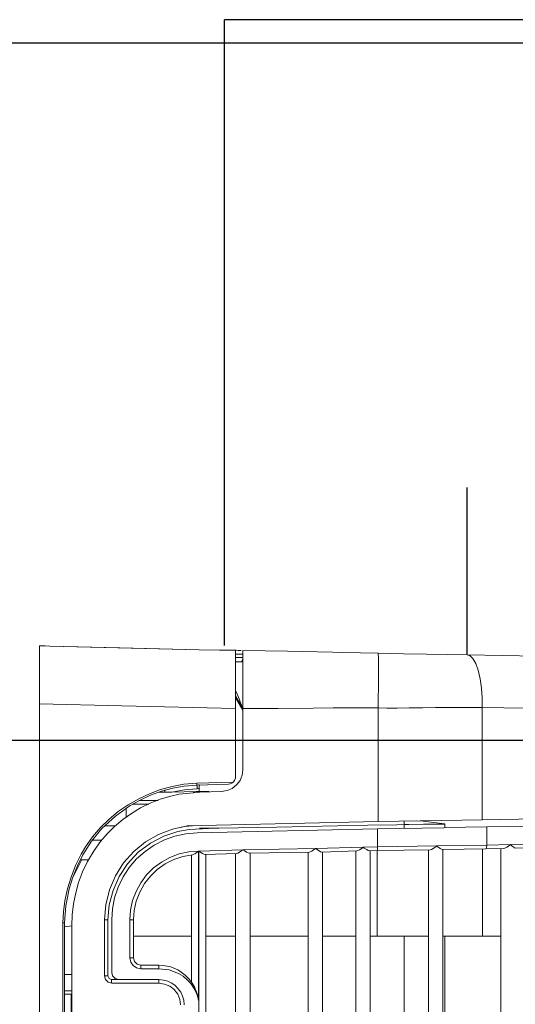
# Model space of a CAD drawing. Header units: millimetres. Extents: x -367720 to -162733, y 309172 to 337444.
# Tile 95 of 256: x -344536 to -344447, y 317165 to 317342. Entities that reach past the tile are written whole.
import ezdxf

# ---------------------------------------------------------------- set-up
doc = ezdxf.new("R2010")
doc.units = ezdxf.units.MM
doc.header["$LTSCALE"] = 10
doc.header["$MEASUREMENT"] = 0
doc.layers.get('0').update_dxf_attribs({"color": 255, "lineweight": 13})
doc.layers.add('LATS_CONTROL_LINE', color=2, linetype='Continuous')
doc.layers.add('ÚT_CHL-ovladač', color=4, linetype='Continuous')
for name, color, linetype, lineweight in [('LATS_EQ_IDU', 7, 'Continuous', 0), ('VZ1', 6, 'Continuous', 18), ('vzt-odvod', 6, 'Continuous', 40), ('vzt-přívod', 2, 'Continuous', 40)]:
    doc.layers.add(name, color=color, linetype=linetype, lineweight=lineweight)
doc.styles.add('ROMANS', font='ROMANS.shx', dxfattribs={"height": 80})

# ---------------------------------------------------------------- blocks, each defined once
blk = doc.blocks.new('LATS_IDU_WALL_MOUNTED_SB')
at = {"color": 0, "linetype": 'Continuous'}
for p, q in [((-411.48, 87.04), (-411.59, 93.62)), ((-411.04, 93.82), (-410.85, 87.89)), ((-445.5, 79.27), (-445.27, 92.44)), ((-416.14, 92.93), (-415.94, 81.98)), ((-414.66, 82.82), (-414.78, 90.07)), ((-435.96, 89.74), (-436.07, 81.98)), ((-411.47, 87.05), (-411.48, 87.04)), ((-411.48, 87.04), (-411.47, 87.04)), ((-411.4, 82.82), (-411.48, 87.04)), ((-411.34, 87.22), (-411.47, 87.05)), ((-411.47, 87.04), (-411.34, 86.86)), ((-411.05, 87.59), (-411.34, 87.22)), ((-411.34, 86.86), (-411.03, 86.39)), ((-410.9, 87.79), (-411.05, 87.59)), ((-410.85, 87.89), (-410.9, 87.79)), ((-411.03, 86.39), (-410.87, 86.04)), ((-410.87, 86.04), (-410.81, 85.77)), ((-410.81, 85.77), (-410.75, 82.62)), ((-410.8, 85.31), (-359.63, 85.31)), ((-395.1, 85.31), (-395.1, 83.65)), ((-395.1, 83.65), (-395.1, 81.99)), ((-443.94, 80.81), (-442.72, 81.25)), ((-442.72, 81.25), (-441.21, 81.6)), ((-441.21, 81.6), (-439.53, 81.83)), ((-439.53, 81.83), (-437.78, 81.96)), ((-437.78, 81.96), (-436.07, 81.98)), ((-436.07, 81.98), (-436.08, 80.75)), ((-436.07, 81.98), (-415.94, 81.98)), ((-415.88, 78.33), (-415.94, 81.98)), ((-414.59, 78.99), (-414.66, 82.82)), ((-411.4, 82.82), (-414.66, 82.82)), ((-410.95, 82.76), (-411.4, 82.82)), ((-411.33, 78.37), (-411.4, 82.82)), ((-410.75, 82.62), (-410.95, 82.76)), ((-410.75, 82.62), (-410.69, 78.76)), ((-395.1, 81.99), (-410.74, 81.99)), ((-395.1, 81.99), (-395.1, 78.47)), ((-445.5, 79.27), (-445.33, 79.79)), ((-445.33, 79.79), (-444.82, 80.31)), ((-444.82, 80.31), (-443.94, 80.81)), ((-436.08, 80.75), (-436.08, 79.3)), ((-445.56, 75.81), (-445.5, 79.27)), ((-436.08, 79.3), (-436.08, 77.62)), ((-415.82, 74.62), (-415.88, 78.33)), ((-414.52, 75.09), (-414.59, 78.99)), ((-411.25, 73.84), (-411.33, 78.37)), ((-410.69, 78.76), (-410.62, 74.83)), ((-395.1, 78.47), (-395.1, 74.91)), ((-436.08, 77.62), (-436.06, 75.71)), ((-445.63, 72), (-445.56, 75.81)), ((-436.06, 75.71), (-436.03, 73.57)), ((-415.75, 70.87), (-415.82, 74.62)), ((-415.66, 71.36), (-415.19, 75.2)), ((-415.19, 75.2), (-415.18, 75.24)), ((-415.18, 75.24), (-414.52, 75.24)), ((-415.18, 75.24), (-415.17, 73.98)), ((-414.45, 71.15), (-414.52, 75.09)), ((-410.82, 74.45), (-411.11, 74.04)), ((-410.67, 74.69), (-410.82, 74.45)), ((-410.62, 74.83), (-410.67, 74.69)), ((-359.6, 74.91), (-410.62, 74.91)), ((-395.09, 75.24), (-359.62, 75.24)), ((-436.03, 73.57), (-436, 71.29)), ((-415.17, 73.98), (-415.13, 71.43)), ((-411.24, 73.85), (-411.25, 73.84)), ((-411.25, 73.84), (-411.24, 73.84)), ((-411.19, 70.31), (-411.25, 73.84)), ((-411.11, 74.04), (-411.24, 73.85)), ((-411.24, 73.84), (-411.1, 73.64)), ((-411.1, 73.64), (-410.8, 73.17)), ((-410.8, 73.17), (-410.64, 72.85)), ((-410.64, 72.85), (-410.58, 72.61)), ((-410.58, 72.61), (-410.5, 67.91)), ((-445.7, 67.83), (-445.63, 72)), ((-436, 71.29), (-435.97, 68.85)), ((-415.68, 67.09), (-415.75, 70.87)), ((-415.74, 70.11), (-415.66, 71.36)), ((-415.13, 71.43), (-415.09, 68.82)), ((-414.39, 67.17), (-414.45, 71.15)), ((-410.57, 72.31), (-359.63, 72.31)), ((-395.1, 72.31), (-395.1, 67.73)), ((-435.97, 68.85), (-435.96, 66.7)), ((-415.09, 68.82), (-415.07, 67.99)), ((-411.13, 66.75), (-411.19, 70.31)), ((-445.78, 63.3), (-445.7, 67.83)), ((-415.47, 67.99), (-415.7, 67.99)), ((-415.62, 63.3), (-415.68, 67.09)), ((-415.07, 67.99), (-415.47, 67.99)), ((-415.07, 67.99), (-414.4, 67.99)), ((-415.07, 67.99), (-415.05, 66.69)), ((-414.32, 63.17), (-414.39, 67.17)), ((-410.5, 67.91), (-410.41, 63.17)), ((-395.1, 67.73), (-395.1, 63.12)), ((-395.09, 67.99), (-359.62, 67.99)), ((-435.96, 66.7), (-435.96, 64.85)), ((-415.05, 66.69), (-414.96, 61.49)), ((-411.06, 63.17), (-411.13, 66.75)), ((-435.96, 64.85), (-435.97, 63.3)), ((-445.89, 56.99), (-445.78, 63.3)), ((-445.78, 63.3), (-445.61, 63.32)), ((-445.61, 63.32), (-445.09, 63.35)), ((-445.09, 63.35), (-444.18, 63.36)), ((-444.18, 63.36), (-442.9, 63.37)), ((-442.9, 63.37), (-441.34, 63.36)), ((-441.34, 63.36), (-439.58, 63.35)), ((-439.58, 63.35), (-437.76, 63.32)), ((-437.76, 63.32), (-435.97, 63.3)), ((-435.97, 63.3), (-436.01, 55.26)), ((-415.62, 63.3), (-435.97, 63.3)), ((-414.85, 29.08), (-415.62, 63.3)), ((-414.32, 63.17), (-411.06, 63.17)), ((-414.32, 63.17), (-413.59, 30.89)), ((-410.61, 63.17), (-411.06, 63.17)), ((-411.02, 60.63), (-411.06, 63.17)), ((-410.41, 63.17), (-410.61, 63.17)), ((-410.41, 63.17), (-410.39, 61.74)), ((-410.41, 63.12), (-395.1, 63.12)), ((-359.63, 61.91), (-410.39, 61.91)), ((-395.1, 61.91), (-395.1, 63.12)), ((-414.96, 61.49), (-414.6, 45.16)), ((-410.88, 60.83), (-411.02, 60.64)), ((-411.02, 60.64), (-411.02, 60.63)), ((-410.79, 52.09), (-411.02, 60.63)), ((-411.02, 60.63), (-411.02, 60.62)), ((-411.02, 60.62), (-410.88, 60.43)), ((-410.59, 61.27), (-410.88, 60.83)), ((-410.88, 60.43), (-410.57, 59.99)), ((-410.44, 61.55), (-410.59, 61.27)), ((-410.57, 59.99), (-410.41, 59.69)), ((-410.39, 61.74), (-410.44, 61.55)), ((-410.41, 59.69), (-410.35, 59.49)), ((-410.35, 59.49), (-410.16, 53.2)), ((-410.35, 59.31), (-359.63, 59.31)), ((-395.1, 53.37), (-395.1, 59.31)), ((-446, 55.13), (-445.89, 56.99)), ((-446.14, 47.1), (-446, 55.13)), ((-436.01, 55.26), (-435.93, 51.69)), ((-410.21, 53.01), (-410.37, 52.73)), ((-410.16, 53.2), (-410.21, 53.01)), ((-359.63, 53.37), (-410.17, 53.37)), ((-435.93, 51.69), (-435.87, 45.38)), ((-410.66, 52.29), (-410.79, 52.1)), ((-410.79, 52.1), (-410.79, 52.09)), ((-410.57, 39.09), (-410.79, 52.09)), ((-410.79, 52.09), (-410.79, 52.08)), ((-410.79, 52.08), (-410.65, 51.89)), ((-410.37, 52.73), (-410.66, 52.29)), ((-410.65, 51.89), (-410.34, 51.45)), ((-410.34, 51.45), (-410.18, 51.16)), ((-410.18, 51.16), (-410.12, 50.95)), ((-410.12, 50.95), (-409.94, 40.2)), ((-410.12, 50.77), (-359.63, 50.77)), ((-395.1, 40.37), (-395.1, 50.77)), ((-446.28, 39.07), (-446.14, 47.1)), ((-435.87, 45.38), (-435.88, 39.07)), ((-414.6, 45.16), (-414.41, 34.77)), ((-446.03, 39.07), (-446.28, 39.07)), ((-445.5, 39.07), (-446.03, 39.07)), ((-445.64, 37.95), (-445.62, 39.07)), ((-444.7, 39.07), (-445.5, 39.07)), ((-445, 37.77), (-445, 39.07)), ((-444.98, 39.07), (-444.99, 37.77)), ((-444.53, 38.92), (-444.76, 39.06)), ((-443.65, 39.07), (-444.7, 39.07)), ((-444.24, 38.87), (-444.53, 38.92)), ((-444.24, 38.87), (-444.26, 37.77)), ((-444.24, 39.07), (-444.24, 38.87)), ((-442.38, 39.07), (-443.65, 39.07)), ((-441.43, 39.07), (-442.38, 39.07)), ((-440.41, 39.07), (-441.43, 39.07)), ((-438.77, 39.07), (-440.41, 39.07)), ((-437.06, 39.07), (-438.77, 39.07)), ((-437.86, 37.77), (-435.56, 39.07)), ((-435.88, 39.07), (-437.77, 38)), ((-437.08, 38.59), (-436.48, 38.83)), ((-435.88, 39.07), (-437.06, 39.07)), ((-436.48, 38.83), (-435.88, 39.07)), ((-424.91, 39.07), (-435.88, 39.07)), ((-424.91, 39.07), (-423.91, 38.94)), ((-423.91, 38.94), (-422.98, 38.56)), ((-410.56, 39.1), (-410.57, 39.09)), ((-410.57, 39.09), (-410.56, 39.08)), ((-410.34, 31.18), (-410.57, 39.09)), ((-410.43, 39.29), (-410.56, 39.1)), ((-410.56, 39.08), (-410.43, 38.9)), ((-410.14, 39.73), (-410.43, 39.29)), ((-410.43, 38.9), (-410.12, 38.45)), ((-409.99, 40.01), (-410.14, 39.73)), ((-409.94, 40.2), (-409.99, 40.01)), ((-359.63, 40.37), (-409.94, 40.37)), ((-446.35, 34.91), (-446.3, 37.77)), ((-446.29, 38.23), (-446.3, 37.88)), ((-446.3, 37.88), (-446.3, 37.77)), ((-446.05, 37.77), (-446.3, 37.77)), ((-446.28, 38.79), (-446.29, 38.23)), ((-445.51, 37.77), (-446.05, 37.77)), ((-445.64, 37.77), (-445.64, 37.95)), ((-444.72, 37.77), (-445.51, 37.77)), ((-443.65, 37.77), (-444.72, 37.77)), ((-442.4, 37.77), (-443.65, 37.77)), ((-440.92, 37.77), (-442.4, 37.77)), ((-439.34, 37.77), (-440.92, 37.77)), ((-437.62, 37.77), (-439.34, 37.77)), ((-439.13, 37.77), (-438.46, 38.03)), ((-438.46, 38.03), (-437.88, 38.26)), ((-437.77, 38), (-438.18, 37.77)), ((-437.88, 38.26), (-437.61, 38.38)), ((-435.9, 37.77), (-437.62, 37.77)), ((-437.61, 38.38), (-437.08, 38.59)), ((-435.9, 37.77), (-436.35, 17.38)), ((-423.64, 37.77), (-435.9, 37.77)), ((-423.37, 37.74), (-423.64, 37.77)), ((-422.97, 37.58), (-423.37, 37.74)), ((-422.98, 38.56), (-422.18, 37.95)), ((-422.68, 37.34), (-422.97, 37.58)), ((-422.53, 37.14), (-422.68, 37.34)), ((-422.47, 30.85), (-422.68, 37.34)), ((-422.38, 36.81), (-422.53, 37.14)), ((-422.18, 37.95), (-421.56, 37.16)), ((-421.56, 37.16), (-421.16, 36.23)), ((-410.12, 38.45), (-409.95, 38.16)), ((-409.95, 38.16), (-409.9, 37.95)), ((-409.9, 37.95), (-409.71, 32.3)), ((-409.89, 37.77), (-359.63, 37.77)), ((-395.1, 32.46), (-395.1, 37.77)), ((-422.34, 36.5), (-422.38, 36.81)), ((-422.34, 36.49), (-422.34, 36.5)), ((-422.34, 36.49), (-422.15, 30.85)), ((-421.16, 36.23), (-421.01, 35.24)), ((-446.41, 31.27), (-446.35, 34.91)), ((-420.86, 31.36), (-421.01, 35.24)), ((-414.41, 34.77), (-414.41, 31.3)), ((-421.03, 33.06), (-421.09, 31.27)), ((-420.99, 30.87), (-421.03, 33.06)), ((-414.41, 31.3), (-414.38, 32.92)), ((-414.38, 32.92), (-414.17, 29.46)), ((-409.91, 31.82), (-410.2, 31.38)), ((-409.76, 32.1), (-409.91, 31.82)), ((-409.71, 32.3), (-409.76, 32.1)), ((-359.63, 32.46), (-409.71, 32.46)), ((-446.41, 31.27), (-447.06, 4.46)), ((-446.75, 17.05), (-446.39, 31.27)), ((-446.39, 31.27), (-446.41, 31.27)), ((-422.47, 30.85), (-422.24, 30.85)), ((-422.3, 28.52), (-422.47, 30.85)), ((-422.24, 31.27), (-422.05, 31.27)), ((-422.24, 30.85), (-422.15, 30.85)), ((-422.15, 30.85), (-421.96, 30.86)), ((-422.15, 30.85), (-421.98, 28.55)), ((-422.15, 30.85), (-422.15, 30.85)), ((-422.05, 31.27), (-421.59, 31.27)), ((-421.96, 30.86), (-421.5, 30.86)), ((-421.09, 31.27), (-421.59, 31.27)), ((-421.59, 31.27), (-421.5, 30.86)), ((-421.5, 30.86), (-421.33, 28.6)), ((-420.99, 30.72), (-420.99, 30.87)), ((-420.91, 26.34), (-420.99, 30.72)), ((-420.84, 30.87), (-420.86, 31.36)), ((-420.52, 27.67), (-420.84, 30.87)), ((-420.8, 30.16), (-420.81, 30.46)), ((-414.71, 28.63), (-414.87, 30.04)), ((-413.42, 28.88), (-413.59, 30.89)), ((-410.33, 31.19), (-410.34, 31.18)), ((-410.34, 31.18), (-358.33, 31.18)), ((-383.53, 31.12), (-410.34, 31.12)), ((-410.34, 31.12), (-410.33, 31.11)), ((-410.2, 29.36), (-410.34, 31.12)), ((-410.2, 31.38), (-410.33, 31.19)), ((-410.33, 31.11), (-410.15, 30.86)), ((-410.15, 30.86), (-409.84, 30.44)), ((-409.84, 30.44), (-409.69, 30.18)), ((-409.69, 30.18), (-409.63, 30.02)), ((-409.63, 30.02), (-409.34, 28.32)), ((-386.85, 29.86), (-386.18, 30.28)), ((-385.78, 30.26), (-386.58, 29.74)), ((-386.18, 30.28), (-385.98, 30.38)), ((-385.98, 30.38), (-385.87, 30.44)), ((-385.88, 30.43), (-385.35, 30.67)), ((-385.8, 30.47), (-385.86, 30.43)), ((-385.86, 30.43), (-385.86, 30.44)), ((-385.85, 30.41), (-385.86, 30.43)), ((-385.84, 30.39), (-385.85, 30.41)), ((-385.82, 30.36), (-385.84, 30.39)), ((-385.81, 30.32), (-385.82, 30.36)), ((-385.78, 30.26), (-385.81, 30.32)), ((-385.73, 30.5), (-385.8, 30.47)), ((-385.15, 30.6), (-385.78, 30.26)), ((-385.35, 30.67), (-384.74, 30.88)), ((-384.71, 30.8), (-385.15, 30.6)), ((-384.74, 30.88), (-383.53, 31.12)), ((-384.32, 30.94), (-384.71, 30.8)), ((-383.92, 31.04), (-384.32, 30.94)), ((-383.53, 31.12), (-383.92, 31.04)), ((-421.92, 26.38), (-422.3, 28.52)), ((-421.98, 28.55), (-421.62, 26.51)), ((-421.33, 28.6), (-420.91, 26.34)), ((-414.28, 26.44), (-414.85, 29.08)), ((-414.56, 27.87), (-414.71, 28.63)), ((-414.17, 29.46), (-413.81, 27.44)), ((-413, 26.9), (-413.42, 28.88)), ((-409.82, 27.65), (-410.2, 29.36)), ((-409.62, 29.86), (-386.82, 29.86)), ((-409.34, 28.32), (-408.8, 26.69)), ((-395.1, 19.46), (-395.1, 29.86)), ((-388.8, 27.8), (-388.12, 28.72)), ((-387.89, 28.38), (-388.4, 27.55)), ((-388.12, 28.72), (-387.45, 29.39)), ((-387.28, 29.11), (-387.89, 28.38)), ((-387.45, 29.39), (-386.85, 29.86)), ((-386.58, 29.74), (-387.28, 29.11)), ((-385.05, 27.93), (-384.36, 28.26)), ((-384.36, 28.26), (-383.62, 28.47)), ((-383.62, 28.47), (-382.75, 28.56)), ((-421.62, 26.51), (-421.07, 24.5)), ((-420.18, 26.14), (-420.52, 27.67)), ((-413.81, 27.44), (-412.99, 24.93)), ((-412.32, 25), (-413, 26.9)), ((-409.2, 26), (-409.82, 27.65)), ((-408.8, 26.69), (-408.02, 25.15)), ((-389.56, 26.17), (-389.42, 26.57)), ((-389.42, 26.57), (-389.25, 26.98)), ((-389.25, 26.98), (-389.04, 27.39)), ((-389.04, 27.39), (-388.8, 27.8)), ((-388.4, 27.55), (-389.03, 25.86)), ((-386.66, 26.32), (-386.22, 26.95)), ((-386.22, 26.95), (-385.67, 27.49)), ((-385.5, 26.77), (-386.12, 25.96)), ((-385.67, 27.49), (-385.05, 27.93)), ((-384.7, 27.39), (-385.5, 26.77)), ((-383.75, 27.78), (-384.7, 27.39)), ((-382.75, 27.91), (-383.75, 27.78)), ((-421.34, 24.29), (-421.92, 26.38)), ((-421.21, 25.06), (-421.24, 25.05)), ((-421.1, 25.08), (-421.21, 25.06)), ((-420.94, 25.11), (-421.1, 25.08)), ((-420.89, 25.12), (-420.94, 25.11)), ((-420.89, 25.12), (-420.91, 26.34)), ((-420.88, 24.42), (-420.89, 25.12)), ((-419.62, 24.27), (-420.18, 26.14)), ((-413.31, 23.93), (-414.28, 26.44)), ((-412.99, 24.93), (-411.75, 22.52)), ((-411.41, 23.2), (-412.32, 25)), ((-408.36, 24.47), (-409.2, 26)), ((-408.02, 25.15), (-407.03, 23.74)), ((-389.9, 24), (-389.85, 24.84)), ((-389.85, 24.84), (-389.67, 25.78)), ((-389.67, 25.78), (-389.56, 26.17)), ((-389.03, 25.86), (-389.25, 24.01)), ((-387.3, 24.01), (-387.22, 24.84)), ((-387.22, 24.84), (-387, 25.63)), ((-387, 25.63), (-386.66, 26.32)), ((-386.51, 25.02), (-386.65, 24.01)), ((-386.12, 25.96), (-386.51, 25.02)), ((-420.6, 22.31), (-421.34, 24.29)), ((-421.07, 24.5), (-420.33, 22.49)), ((-420.87, 24.02), (-420.88, 24.42)), ((-418.89, 22.45), (-419.62, 24.27)), ((-419.41, 23.91), (-419.41, 20.52)), ((-411.97, 21.6), (-413.31, 23.93)), ((-410.27, 21.54), (-411.41, 23.2)), ((-407.3, 23.06), (-408.36, 24.47)), ((-406.06, 21.82), (-407.3, 23.06)), ((-407.03, 23.74), (-405.85, 22.49)), ((-389.9, 24), (-389.85, 24)), ((-389.9, 20.76), (-389.9, 24)), ((-389.85, 24), (-389.7, 24.01)), ((-389.7, 24.01), (-389.49, 24.01)), ((-389.49, 24.01), (-389.25, 24.01)), ((-389.25, 24.01), (-389.25, 20.77)), ((-387.3, 16.86), (-387.3, 24.01)), ((-386.84, 24), (-387.3, 24)), ((-386.65, 24.01), (-386.84, 24)), ((-386.65, 15.56), (-386.65, 24.01)), ((-419.71, 20.4), (-420.6, 22.31)), ((-420.33, 22.49), (-419.42, 20.54)), ((-418.05, 20.74), (-418.89, 22.45)), ((-418.76, 22.2), (-418.76, 19.36)), ((-410.27, 19.51), (-411.97, 21.6)), ((-411.75, 22.52), (-410.11, 20.31)), ((-408.92, 20.03), (-410.27, 21.54)), ((-404.65, 20.77), (-406.06, 21.82)), ((-405.85, 22.49), (-404.49, 21.43)), ((-404.49, 21.43), (-402.99, 20.58)), ((-418.63, 18.51), (-419.71, 20.4)), ((-419.42, 20.54), (-418.49, 18.89)), ((-417.08, 19.1), (-418.05, 20.74)), ((-408.22, 17.69), (-410.27, 19.51)), ((-410.11, 20.31), (-408.04, 18.38)), ((-407.39, 18.71), (-408.92, 20.03)), ((-403.1, 19.93), (-404.65, 20.77)), ((-401.46, 19.32), (-403.1, 19.93)), ((-402.99, 20.58), (-401.38, 19.96)), ((-401.38, 19.96), (-399.7, 19.59)), ((-399.7, 19.59), (-397.99, 19.46)), ((-397.99, 19.46), (-391.2, 19.46)), ((-397.99, 19.46), (-397.99, 19.27)), ((-391.2, 19.46), (-390.55, 19.63)), ((-391.2, 19.46), (-391.2, 19.27)), ((-390.55, 19.63), (-390.07, 20.11)), ((-390.07, 20.11), (-389.9, 20.76)), ((-389.9, 20.76), (-389.7, 20.77)), ((-389.39, 20.03), (-389.82, 19.39)), ((-389.7, 20.77), (-389.25, 20.77)), ((-389.25, 20.77), (-389.39, 20.03)), ((-417.4, 16.72), (-418.63, 18.51)), ((-418.49, 18.89), (-416.61, 16.24)), ((-417.97, 18.16), (-416.36, 18.16)), ((-415.98, 17.54), (-417.08, 19.1)), ((-405.9, 16.23), (-408.22, 17.69)), ((-408.04, 18.38), (-405.79, 16.91)), ((-405.71, 17.6), (-407.39, 18.71)), ((-399.74, 18.95), (-401.46, 19.32)), ((-397.99, 18.82), (-399.74, 18.95)), ((-397.99, 19.27), (-397.99, 18.82)), ((-391.2, 18.82), (-397.99, 18.82)), ((-391.2, 19.27), (-391.2, 18.82)), ((-390.45, 18.97), (-391.2, 18.82)), ((-389.82, 19.39), (-390.45, 18.97)), ((-447.06, 4.46), (-446.75, 17.05)), ((-436.35, 17.38), (-436.7, 2.6)), ((-416.06, 15.09), (-417.4, 16.72)), ((-416.61, 16.24), (-414.36, 13.81)), ((-414.75, 16.07), (-415.98, 17.54)), ((-415.19, 16.57), (-415.17, 16.55)), ((-415.17, 16.55), (-415.16, 16.54)), ((-414.86, 16.22), (-414.86, 14.34)), ((-413.44, 14.75), (-414.75, 16.07)), ((-403.38, 15.16), (-405.9, 16.23)), ((-405.79, 16.91), (-403.26, 15.8)), ((-403.89, 16.72), (-405.71, 17.6)), ((-401.98, 16.08), (-403.89, 16.72)), ((-400, 15.69), (-401.98, 16.08)), ((-387.47, 16.21), (-387.95, 15.73)), ((-387.3, 16.86), (-387.47, 16.21)), ((-387.3, 15.55), (-387.3, 16.86)), ((-414.58, 13.58), (-416.06, 15.09)), ((-412.03, 13.54), (-413.44, 14.75)), ((-400.72, 14.49), (-403.38, 15.16)), ((-403.26, 15.8), (-400.71, 15.14)), ((-397.99, 14.26), (-400.72, 14.49)), ((-400.71, 15.14), (-398, 14.9)), ((-397.99, 15.56), (-400, 15.69)), ((-398, 14.9), (-387.95, 14.9)), ((-398, 14.45), (-398, 14.9)), ((-398, 14.26), (-398, 14.45)), ((-397.99, 15.56), (-388.6, 15.56)), ((-397.99, 14.26), (-387.95, 14.26)), ((-387.95, 15.73), (-388.6, 15.56)), ((-387.95, 14.9), (-387.49, 15.09)), ((-387.95, 14.45), (-387.95, 14.9)), ((-387.95, 14.26), (-387.95, 14.45)), ((-387.3, 14.43), (-387.95, 14.26)), ((-387.49, 15.09), (-387.3, 15.55)), ((-386.84, 15.55), (-387.3, 15.55)), ((-386.82, 14.91), (-387.3, 14.43)), ((-386.65, 15.56), (-386.84, 15.55)), ((-386.65, 15.56), (-386.82, 14.91)), ((-412.88, 12.14), (-414.58, 13.58)), ((-414.36, 13.81), (-412.12, 11.96)), ((-412.26, 13.75), (-412.26, 12.08)), ((-410.45, 12.4), (-412.03, 13.54)), ((-408.77, 11.39), (-410.45, 12.4)), ((-411.06, 10.86), (-412.88, 12.14)), ((-412.12, 11.96), (-409.63, 10.38)), ((-409.78, 10.11), (-411.06, 10.86)), ((-408.78, 11.4), (-408.78, 10.27)), ((-408.45, 11.2), (-408.78, 11.38)), ((-408.77, 11.4), (-408.75, 11.36)), ((-406.62, 10.34), (-408.45, 11.2)), ((-407.77, 9.1), (-409.78, 10.11)), ((-409.63, 10.38), (-407.69, 9.42)), ((-408.8, 10.21), (-405.83, 8.69)), ((-408.78, 10.01), (-408.78, 10.24)), ((-405.68, 8.28), (-407.77, 9.1)), ((-407.69, 9.42), (-405.68, 8.62)), ((-404.72, 9.64), (-406.62, 10.34)), ((-402.83, 9.11), (-404.72, 9.64)), ((-400.89, 8.72), (-402.83, 9.11)), ((-405.68, 8.62), (-403.56, 7.97)), ((-403.58, 7.65), (-405.68, 8.28)), ((-401.44, 7.19), (-403.58, 7.65)), ((-403.56, 7.97), (-401.39, 7.5)), ((-399.47, 6.92), (-401.44, 7.19)), ((-401.39, 7.5), (-400.5, 7.36)), ((-398.93, 8.49), (-400.89, 8.72)), ((-400.5, 7.36), (-397.49, 7.12)), ((-396.96, 8.41), (-398.93, 8.49)), ((-397.49, 7.12), (-397.49, 7.12)), ((-397.49, 7.12), (-397.49, 7.1)), ((-397.49, 7.11), (-359.56, 7.11)), ((-397.49, 7.1), (-397.49, 7.05)), ((-396.96, 8.41), (397.77, 8.41)), ((-396.96, 8.41), (-396.96, 8.41)), ((-396.96, 8.41), (-396.96, 8.41)), ((-396.96, 8.41), (-396.73, 7.11)), ((-388.21, 7.11), (-388.21, 8.41)), ((-385.28, 7.11), (-385.28, 8.41)), ((-384.7, 8.28), (-378.2, 8.28)), ((-384.7, 7.11), (-384.7, 8.28)), ((-397.49, 6.8), (-399.47, 6.92)), ((-397.49, 7.05), (-397.49, 6.97)), ((-397.49, 6.97), (-397.49, 6.86)), ((-397.49, 6.86), (-397.49, 6.8)), ((-397.49, 6.8), (-397.49, 6.79)), ((-359.56, 6.79), (-397.49, 6.79)), ((-447.1, 2.6), (-447.08, 3.64)), ((-447.08, 3.64), (-447.06, 4.46)), ((-446.84, 2.6), (-447.1, 2.6)), ((-446.31, 2.6), (-446.84, 2.6)), ((-445.51, 2.6), (-446.31, 2.6)), ((-444.46, 2.6), (-445.51, 2.6)), ((-443.19, 2.6), (-444.46, 2.6)), ((-441.74, 2.6), (-443.19, 2.6)), ((-440.14, 2.6), (-441.74, 2.6)), ((-438.44, 2.6), (-440.14, 2.6)), ((-436.7, 2.6), (-438.44, 2.6)), ((-436.7, 2.6), (-359.56, 2.6))]:
    blk.add_line(p, q, dxfattribs=at)
at = {"layer": 'LATS_CONTROL_LINE'}
blk.add_line((-445.5, 79.27), (-475.5, 79.27), dxfattribs=at)
blk = doc.blocks.new('A$C44164CF6')
at = {"layer": 'ÚT_CHL-ovladač'}
for p in [(15056.12, -1578.2), (10283.3, -1690.36)]:
    blk.add_line(p, (10283.3, -1578.2), dxfattribs=at)
at = {"layer": 'LATS_EQ_IDU', "color": 1, "ltscale": 5, "rotation": 270}
blk.add_blockref('LATS_IDU_WALL_MOUNTED_SB', (10247.5, -2137.5), dxfattribs=at)
at = {"layer": 'VZ1', "extrusion": (0, -1, -1.22461e-16), "style": 'ROMANS', "width": 0.8, "flags": 1}
for tag, p in [('MATERIAL', (-2269.09, 3112.52, -14812.16)), ('PRIRUBA', (-2269.09, 3112.52, -14812.16)), ('PRUTOK', (-2269.09, 3112.52, -14812.16)), ('PLOCHA', (-2269.09, 3112.52, -14812.16)), ('OBVOD', (-2269.09, 3112.52, -14812.16)), ('NAZEV', (-2269.09, 3112.52, -14812.16)), ('KOTA', (-2269.09, 3112.52, -14812.16)), ('USEK', (-2269.09, 3112.52, -14812.16)), ('TVAR', (-2269.09, 3112.52, -14812.16)), ('POS', (-2269.09, 3112.52, -14812.16)), ('NB2', (-2269.09, 3112.52, -14812.16)), ('NB1', (-2269.09, 3112.52, -14812.16)), ('DB', (-2269.09, 3112.52, -14812.16)), ('DA', (-2269.09, 3112.52, -14812.16)), ('B2', (-2269.09, 3112.52, -14812.16)), ('B1', (-2269.09, 3112.52, -14812.16)), ('A2', (-2269.09, 3112.52, -14812.16)), ('A1', (-2269.09, 3112.52, -14812.16)), ('LT', (-2269.09, 3112.52, -14812.16)), ('MATERIAL', (99885.33, 3112.52, -14812.16)), ('PRIRUBA', (99885.33, 3112.52, -14812.16)), ('PRUTOK', (99885.33, 3112.52, -14812.16)), ('PLOCHA', (99885.33, 3112.52, -14812.16)), ('OBVOD', (99885.33, 3112.52, -14812.16)), ('NAZEV', (99885.33, 3112.52, -14812.16)), ('KOTA', (99885.33, 3112.52, -14812.16)), ('USEK', (99885.33, 3112.52, -14812.16)), ('TVAR', (99885.33, 3112.52, -14812.16)), ('POS', (99885.33, 3112.52, -14812.16)), ('NB2', (99885.33, 3112.52, -14812.16)), ('NB1', (99885.33, 3112.52, -14812.16)), ('DB', (99885.33, 3112.52, -14812.16)), ('DA', (99885.33, 3112.52, -14812.16)), ('B2', (99885.33, 3112.52, -14812.16)), ('B1', (99885.33, 3112.52, -14812.16)), ('A2', (99885.33, 3112.52, -14812.16)), ('A1', (99885.33, 3112.52, -14812.16)), ('LT', (99885.33, 3112.52, -14812.16))]:
    blk.add_attdef(tag, p, '', height=1, rotation=180, dxfattribs=at)
at = {"layer": 'VZ1', "extrusion": (1.22461e-16, 1, 4.44089e-16), "style": 'ROMANS', "width": 0.8, "flags": 1}
for tag, p in [('MATERIAL', (2269.09, 2852.52, 14812.16)), ('PRIRUBA', (2269.09, 2852.52, 14812.16)), ('IZOLACE', (2269.09, 2852.52, 14812.16)), ('PRUTOK', (2269.09, 2852.52, 14812.16)), ('PLOCHA', (2269.09, 2852.52, 14812.16)), ('NASTCE', (2269.09, 2852.52, 14812.16)), ('OBVOD', (2269.09, 2852.52, 14812.16)), ('NAZEV', (2269.09, 2852.52, 14812.16)), ('KOTA', (2269.09, 2852.52, 14812.16)), ('USEK', (2269.09, 2852.52, 14812.16)), ('TVAR', (2269.09, 2852.52, 14812.16)), ('POS', (2269.09, 2852.52, 14812.16)), ('NB2', (2269.09, 2852.52, 14812.16)), ('NB1', (2269.09, 2852.52, 14812.16)), ('B1', (2269.09, 2852.52, 14812.16)), ('VS', (2269.09, 2852.52, 14812.16)), ('A1', (2269.09, 2852.52, 14812.16)), ('LT', (2269.09, 2852.52, 14812.16)), ('MATERIAL', (-99885.33, 2852.52, 14812.16)), ('PRIRUBA', (-99885.33, 2852.52, 14812.16)), ('IZOLACE', (-99885.33, 2852.52, 14812.16)), ('PRUTOK', (-99885.33, 2852.52, 14812.16)), ('PLOCHA', (-99885.33, 2852.52, 14812.16)), ('NASTCE', (-99885.33, 2852.52, 14812.16)), ('OBVOD', (-99885.33, 2852.52, 14812.16)), ('NAZEV', (-99885.33, 2852.52, 14812.16)), ('KOTA', (-99885.33, 2852.52, 14812.16)), ('USEK', (-99885.33, 2852.52, 14812.16)), ('TVAR', (-99885.33, 2852.52, 14812.16)), ('POS', (-99885.33, 2852.52, 14812.16)), ('NB2', (-99885.33, 2852.52, 14812.16)), ('NB1', (-99885.33, 2852.52, 14812.16)), ('B1', (-99885.33, 2852.52, 14812.16)), ('VS', (-99885.33, 2852.52, 14812.16)), ('A1', (-99885.33, 2852.52, 14812.16)), ('LT', (-99885.33, 2852.52, 14812.16))]:
    blk.add_attdef(tag, p, '', height=1, dxfattribs=at)
blk = doc.blocks.new('A$C44067DDB')
at = {"layer": 'vzt-odvod', "lineweight": 30}
for p, q in [((13200.8606, 4717.6736, 3000.9177), (21682.1169, 4717.6736, 2845.2508)), ((13200.8606, 4592.6736, 3000.9177), (21682.1169, 4592.6736, 2845.2508))]:
    blk.add_line(p, q, dxfattribs=at)
at = {"layer": 'VZ1', "extrusion": (1.04009e-13, 1, -4.87544e-15), "style": 'ROMANS', "width": 0.8, "flags": 1}
for tag in ['KOTA', 'USEK', 'TVAR', 'POS', 'NB2', 'NB1', 'VS', 'LT', 'D']:
    blk.add_attdef(tag, (-111318.983, 5039.0799, 11669.1415), '', height=1, dxfattribs=at)
at = {"layer": 'VZ1', "extrusion": (1, -3.06152e-16, 0), "style": 'ROMANS', "width": 0.8, "flags": 1}
for tag in ['NB2', 'NB1', 'PRUTOK', 'USEK', 'KOTA', 'NAZEV', 'PRIRUBA2', 'POS', 'MATERIAL', 'PRUMER', 'PLOCHA', 'LT', 'UHEL', 'R', 'D', 'TVAR']:
    blk.add_attdef(tag, (11669.1415, 5039.0799, 111318.983), '', height=1, rotation=90, dxfattribs=at)
at = {"layer": 'VZ1', "extrusion": (-2.71917e-32, 1, -4.44089e-16), "style": 'ROMANS', "width": 0.8, "flags": 1}
for tag, p in [('MATERIAL', (-177204.9859, 2943.2966, 11491.6104)), ('PRIRUBA', (-177204.9859, 2943.2966, 11491.6104)), ('PRUTOK', (-177204.9859, 2943.2966, 11491.6104)), ('PLOCHA', (-177204.9859, 2943.2966, 11491.6104)), ('OBVOD', (-177204.9859, 2943.2966, 11491.6104)), ('NAZEV', (-177204.9859, 2943.2966, 11491.6104)), ('KOTA', (-177204.9859, 2943.2966, 11491.6104)), ('USEK', (-177204.9859, 2943.2966, 11491.6104)), ('TVAR', (-177204.9859, 2943.2966, 11491.6104)), ('NBN', (-177204.9859, 2943.2966, 11491.6104)), ('POS', (-177204.9859, 2943.2966, 11491.6104)), ('NB3', (-177204.9859, 2943.2966, 11491.6104)), ('VS', (-177204.9859, 2943.2966, 11491.6104)), ('LT', (-177204.9859, 2943.2966, 11491.6104)), ('B', (-177204.9859, 2943.2966, 11491.6104)), ('R', (-177204.9859, 2943.2966, 11491.6104)), ('A', (-177204.9859, 2943.2966, 11491.6104)), ('MATERIAL', (-11332.888, 6131.7212, 9501.275)), ('MATERIAL', (-11332.9671, 2943.2966, 9501.275)), ('PRIRUBA', (-11332.888, 6131.7212, 9501.275)), ('PRIRUBA', (-11332.9671, 2943.2966, 9501.275)), ('PRUTOK', (-11332.888, 6131.7212, 9501.275)), ('PRUTOK', (-11332.9671, 2943.2966, 9501.275)), ('PLOCHA', (-11332.888, 6131.7212, 9501.275)), ('PLOCHA', (-11332.9671, 2943.2966, 9501.275)), ('OBVOD', (-11332.888, 6131.7212, 9501.275)), ('OBVOD', (-11332.9671, 2943.2966, 9501.275)), ('NAZEV', (-11332.888, 6131.7212, 9501.275)), ('NAZEV', (-11332.9671, 2943.2966, 9501.275)), ('KOTA', (-11332.888, 6131.7212, 9501.275)), ('USEK', (-11332.888, 6131.7212, 9501.275)), ('KOTA', (-11332.9671, 2943.2966, 9501.275)), ('USEK', (-11332.9671, 2943.2966, 9501.275)), ('TVAR', (-11332.888, 6131.7212, 9501.275)), ('TVAR', (-11332.9671, 2943.2966, 9501.275)), ('NBN', (-11332.888, 6131.7212, 9501.275)), ('NBN', (-11332.9671, 2943.2966, 9501.275)), ('POS', (-11332.888, 6131.7212, 9501.275)), ('NB3', (-11332.888, 6131.7212, 9501.275)), ('POS', (-11332.9671, 2943.2966, 9501.275)), ('NB3', (-11332.9671, 2943.2966, 9501.275)), ('VS', (-11332.888, 6131.7212, 9501.275)), ('LT', (-11332.888, 6131.7212, 9501.275)), ('VS', (-11332.9671, 2943.2966, 9501.275)), ('LT', (-11332.9671, 2943.2966, 9501.275)), ('B', (-11332.888, 6131.7212, 9501.275)), ('R', (-11332.888, 6131.7212, 9501.275)), ('A', (-11332.888, 6131.7212, 9501.275)), ('B', (-11332.9671, 2943.2966, 9501.275)), ('R', (-11332.9671, 2943.2966, 9501.275)), ('A', (-11332.9671, 2943.2966, 9501.275)), ('MATERIAL', (-109446.9123, 2943.2966, 9501.275)), ('PRIRUBA', (-109446.9123, 2943.2966, 9501.275)), ('PRUTOK', (-109446.9123, 2943.2966, 9501.275)), ('PLOCHA', (-109446.9123, 2943.2966, 9501.275)), ('OBVOD', (-109446.9123, 2943.2966, 9501.275)), ('NAZEV', (-109446.9123, 2943.2966, 9501.275)), ('KOTA', (-109446.9123, 2943.2966, 9501.275)), ('USEK', (-109446.9123, 2943.2966, 9501.275)), ('TVAR', (-109446.9123, 2943.2966, 9501.275)), ('NBN', (-109446.9123, 2943.2966, 9501.275)), ('POS', (-109446.9123, 2943.2966, 9501.275)), ('NB3', (-109446.9123, 2943.2966, 9501.275)), ('VS', (-109446.9123, 2943.2966, 9501.275)), ('LT', (-109446.9123, 2943.2966, 9501.275)), ('B', (-109446.9123, 2943.2966, 9501.275)), ('R', (-109446.9123, 2943.2966, 9501.275)), ('A', (-109446.9123, 2943.2966, 9501.275))]:
    blk.add_attdef(tag, p, '', height=1, dxfattribs=at)
at = {"layer": 'VZ1', "extrusion": (-1, 0, 0), "style": 'ROMANS', "width": 0.8, "flags": 1}
for tag, p in [('NB3', (-11312.8354, 2943.2966, -178642.0188)), ('PRUTOK', (-11312.8354, 2943.2966, -178642.0188)), ('USEK', (-11312.8354, 2943.2966, -178642.0188)), ('VS', (-11312.8354, 2943.2966, -178642.0188)), ('NAZEV', (-11312.8354, 2943.2966, -178642.0188)), ('KOTA', (-11312.8354, 2943.2966, -178642.0188)), ('POS', (-11312.8354, 2943.2966, -178642.0188)), ('MATERIAL', (-11312.8354, 2943.2966, -178642.0188)), ('PRIRUBA', (-11312.8354, 2943.2966, -178642.0188)), ('PLOCHA', (-11312.8354, 2943.2966, -178642.0188)), ('OBVOD', (-11312.8354, 2943.2966, -178642.0188)), ('R', (-11312.8354, 2943.2966, -178642.0188)), ('LT', (-11312.8354, 2943.2966, -178642.0188)), ('B', (-11312.8354, 2943.2966, -178642.0188)), ('A', (-11312.8354, 2943.2966, -178642.0188)), ('TVAR', (-11312.8354, 2943.2966, -178642.0188)), ('NB3', (-9322.5, 6131.7212, -12769.9209)), ('PRUTOK', (-9322.5, 6131.7212, -12769.9209)), ('USEK', (-9322.5, 6131.7212, -12769.9209)), ('VS', (-9322.5, 6131.7212, -12769.9209)), ('NAZEV', (-9322.5, 6131.7212, -12769.9209)), ('KOTA', (-9322.5, 6131.7212, -12769.9209)), ('POS', (-9322.5, 6131.7212, -12769.9209)), ('MATERIAL', (-9322.5, 6131.7212, -12769.9209)), ('PRIRUBA', (-9322.5, 6131.7212, -12769.9209)), ('PLOCHA', (-9322.5, 6131.7212, -12769.9209)), ('OBVOD', (-9322.5, 6131.7212, -12769.9209)), ('R', (-9322.5, 6131.7212, -12769.9209)), ('LT', (-9322.5, 6131.7212, -12769.9209)), ('B', (-9322.5, 6131.7212, -12769.9209)), ('A', (-9322.5, 6131.7212, -12769.9209)), ('TVAR', (-9322.5, 6131.7212, -12769.9209)), ('NB3', (-9322.5, 2943.2966, -12770)), ('PRUTOK', (-9322.5, 2943.2966, -12770)), ('USEK', (-9322.5, 2943.2966, -12770)), ('VS', (-9322.5, 2943.2966, -12770)), ('NAZEV', (-9322.5, 2943.2966, -12770)), ('KOTA', (-9322.5, 2943.2966, -12770)), ('POS', (-9322.5, 2943.2966, -12770)), ('MATERIAL', (-9322.5, 2943.2966, -12770)), ('PRIRUBA', (-9322.5, 2943.2966, -12770)), ('PLOCHA', (-9322.5, 2943.2966, -12770)), ('OBVOD', (-9322.5, 2943.2966, -12770)), ('R', (-9322.5, 2943.2966, -12770)), ('LT', (-9322.5, 2943.2966, -12770)), ('B', (-9322.5, 2943.2966, -12770)), ('A', (-9322.5, 2943.2966, -12770)), ('TVAR', (-9322.5, 2943.2966, -12770)), ('NB3', (-9322.5, 2943.2966, -110883.9452)), ('PRUTOK', (-9322.5, 2943.2966, -110883.9452)), ('USEK', (-9322.5, 2943.2966, -110883.9452)), ('VS', (-9322.5, 2943.2966, -110883.9452)), ('NAZEV', (-9322.5, 2943.2966, -110883.9452)), ('KOTA', (-9322.5, 2943.2966, -110883.9452)), ('POS', (-9322.5, 2943.2966, -110883.9452)), ('MATERIAL', (-9322.5, 2943.2966, -110883.9452)), ('PRIRUBA', (-9322.5, 2943.2966, -110883.9452)), ('PLOCHA', (-9322.5, 2943.2966, -110883.9452)), ('OBVOD', (-9322.5, 2943.2966, -110883.9452)), ('R', (-9322.5, 2943.2966, -110883.9452)), ('LT', (-9322.5, 2943.2966, -110883.9452)), ('B', (-9322.5, 2943.2966, -110883.9452)), ('A', (-9322.5, 2943.2966, -110883.9452)), ('TVAR', (-9322.5, 2943.2966, -110883.9452))]:
    blk.add_attdef(tag, p, '', height=1, rotation=270, dxfattribs=at)
at = {"layer": 'VZ1', "extrusion": (1, -2.32324e-14, 0), "style": 'ROMANS', "width": 0.8, "flags": 1}
for tag in ['NB2', 'NB1', 'PRUTOK', 'USEK', 'KOTA', 'NAZEV', 'PRIRUBA2', 'POS', 'MATERIAL', 'PRUMER', 'PLOCHA', 'LT', 'UHEL', 'R', 'D', 'TVAR']:
    blk.add_attdef(tag, (11224.1742, 2147.9426, 13745.0379), '', height=1, rotation=270, dxfattribs=at)
at = {"layer": 'VZ1', "extrusion": (-1.83691e-16, -1, 0), "style": 'ROMANS', "width": 0.8, "flags": 1}
for tag in ['POZNAMKA', 'NB2', 'NB1', 'DATA-HODNOTA', 'DATA-KLIC', 'PRUTOK', 'USEK', 'DRUHTLUM', 'ZETA', 'PR', 'TYP', 'NAZEV', 'POS', 'VETA']:
    blk.add_attdef(tag, (111863.9472, 3000, -10940.785), '', height=1, dxfattribs=at)
at = {"layer": 'VZ1', "extrusion": (0, 1, -1.26974e-15), "style": 'ROMANS', "width": 0.8, "flags": 1}
for tag in ['PRIRUBA2', 'MATERIAL', 'PRUMER', 'IZOLACE', 'PRUTOK', 'PLOCHA', 'NASTCE', 'NAZEV', 'KOTA', 'USEK', 'TVAR', 'POS', 'NB2', 'NB1', 'VS', 'LT', 'D']:
    blk.add_attdef(tag, (-111858.983, 2389.3275, 10075), '', height=1, dxfattribs=at)
at = {"layer": 'VZ1', "style": 'ROMANS', "width": 0.8, "flags": 1}
for tag in ['VS', 'OBVOD', 'USEK', 'IZOLACE', 'NASTCE', 'PRUTOK', 'KOTA', 'POS', 'PRIRUBA', 'PLOCHA', 'A1', 'TVAR', 'NB2', 'NB1', 'NAZEV', 'MATERIAL', 'LT', 'B1']:
    blk.add_attdef(tag, (12740, 9530), '', height=1, rotation=270, dxfattribs=at)
at = {"layer": 'VZ1', "extrusion": (0, -1, 0), "style": 'ROMANS', "width": 0.8, "flags": 1}
for tag, p in [('NBN', (179201.405, 2639.0523, -9490.3354)), ('NB3', (179201.405, 2639.0523, -9490.3354)), ('PRUTOK', (179201.405, 2639.0523, -9490.3354)), ('USEK', (179201.405, 2639.0523, -9490.3354)), ('VS', (179201.405, 2639.0523, -9490.3354)), ('NAZEV', (179201.405, 2639.0523, -9490.3354)), ('KOTA', (179201.405, 2639.0523, -9490.3354)), ('POS', (179201.405, 2639.0523, -9490.3354)), ('MATERIAL', (179201.405, 2639.0523, -9490.3354)), ('PRIRUBA', (179201.405, 2639.0523, -9490.3354)), ('PLOCHA', (179201.405, 2639.0523, -9490.3354)), ('OBVOD', (179201.405, 2639.0523, -9490.3354)), ('R', (179201.405, 2639.0523, -9490.3354)), ('LT', (179201.405, 2639.0523, -9490.3354)), ('B', (179201.405, 2639.0523, -9490.3354)), ('A', (179201.405, 2639.0523, -9490.3354)), ('TVAR', (179201.405, 2639.0523, -9490.3354)), ('NBN', (13329.3863, 2639.0523, -7500)), ('NB3', (13329.3863, 2639.0523, -7500)), ('PRUTOK', (13329.3863, 2639.0523, -7500)), ('USEK', (13329.3863, 2639.0523, -7500)), ('VS', (13329.3863, 2639.0523, -7500)), ('NAZEV', (13329.3863, 2639.0523, -7500)), ('KOTA', (13329.3863, 2639.0523, -7500)), ('POS', (13329.3863, 2639.0523, -7500)), ('MATERIAL', (13329.3863, 2639.0523, -7500)), ('PRIRUBA', (13329.3863, 2639.0523, -7500)), ('PLOCHA', (13329.3863, 2639.0523, -7500)), ('OBVOD', (13329.3863, 2639.0523, -7500)), ('R', (13329.3863, 2639.0523, -7500)), ('LT', (13329.3863, 2639.0523, -7500)), ('B', (13329.3863, 2639.0523, -7500)), ('A', (13329.3863, 2639.0523, -7500)), ('TVAR', (13329.3863, 2639.0523, -7500)), ('TVAR', (111443.3315, 2639.0523, -7500)), ('A', (111443.3315, 2639.0523, -7500)), ('B', (111443.3315, 2639.0523, -7500)), ('LT', (111443.3315, 2639.0523, -7500)), ('R', (111443.3315, 2639.0523, -7500)), ('OBVOD', (111443.3315, 2639.0523, -7500)), ('PLOCHA', (111443.3315, 2639.0523, -7500)), ('PRIRUBA', (111443.3315, 2639.0523, -7500)), ('MATERIAL', (111443.3315, 2639.0523, -7500)), ('POS', (111443.3315, 2639.0523, -7500)), ('KOTA', (111443.3315, 2639.0523, -7500)), ('NAZEV', (111443.3315, 2639.0523, -7500)), ('VS', (111443.3315, 2639.0523, -7500)), ('USEK', (111443.3315, 2639.0523, -7500)), ('PRUTOK', (111443.3315, 2639.0523, -7500)), ('NB3', (111443.3315, 2639.0523, -7500)), ('NBN', (111443.3315, 2639.0523, -7500)), ('NBN', (111443.3315, 2639.0523, -7500)), ('NB3', (111443.3315, 2639.0523, -7500)), ('PRUTOK', (111443.3315, 2639.0523, -7500)), ('USEK', (111443.3315, 2639.0523, -7500)), ('VS', (111443.3315, 2639.0523, -7500)), ('NAZEV', (111443.3315, 2639.0523, -7500)), ('KOTA', (111443.3315, 2639.0523, -7500)), ('POS', (111443.3315, 2639.0523, -7500)), ('MATERIAL', (111443.3315, 2639.0523, -7500)), ('PRIRUBA', (111443.3315, 2639.0523, -7500)), ('PLOCHA', (111443.3315, 2639.0523, -7500)), ('OBVOD', (111443.3315, 2639.0523, -7500)), ('R', (111443.3315, 2639.0523, -7500)), ('LT', (111443.3315, 2639.0523, -7500)), ('B', (111443.3315, 2639.0523, -7500)), ('A', (111443.3315, 2639.0523, -7500)), ('TVAR', (111443.3315, 2639.0523, -7500))]:
    blk.add_attdef(tag, p, '', height=1, rotation=90, dxfattribs=at)
at = {"layer": 'VZ1', "extrusion": (2.83287e-14, -1, 0), "style": 'ROMANS', "width": 0.8, "flags": 1}
for tag, p in [('IZOLACE', (4619.6938, 3000, -5099.5832)), ('NASTCE', (4619.6938, 3000, -5099.5832)), ('NB2', (4619.6938, 3000, -5099.5832)), ('NB1', (4619.6938, 3000, -5099.5832)), ('VS', (4619.6938, 3000, -5099.5832)), ('PRUTOK', (4619.6938, 3000, -5099.5832)), ('USEK', (4619.6938, 3000, -5099.5832)), ('KOTA', (4619.6938, 3000, -5099.5832)), ('NAZEV', (4619.6938, 3000, -5099.5832)), ('PRIRUBA2', (4619.6938, 3000, -5099.5832)), ('POS', (4619.6938, 3000, -5099.5832)), ('MATERIAL', (4619.6938, 3000, -5099.5832)), ('PRUMER', (4619.6938, 3000, -5099.5832)), ('PLOCHA', (4619.6938, 3000, -5099.5832)), ('LT', (4619.6938, 3000, -5099.5832)), ('D', (4619.6938, 3000, -5099.5832)), ('TVAR', (4619.6938, 3000, -5099.5832)), ('IZOLACE', (102733.639, 3000, -4512.6709)), ('NASTCE', (102733.639, 3000, -4512.6709)), ('NB2', (102733.639, 3000, -4512.6709)), ('NB1', (102733.639, 3000, -4512.6709)), ('VS', (102733.639, 3000, -4512.6709)), ('PRUTOK', (102733.639, 3000, -4512.6709)), ('USEK', (102733.639, 3000, -4512.6709)), ('KOTA', (102733.639, 3000, -4512.6709)), ('NAZEV', (102733.639, 3000, -4512.6709)), ('PRIRUBA2', (102733.639, 3000, -4512.6709)), ('POS', (102733.639, 3000, -4512.6709)), ('MATERIAL', (102733.639, 3000, -4512.6709)), ('PRUMER', (102733.639, 3000, -4512.6709)), ('PLOCHA', (102733.639, 3000, -4512.6709)), ('LT', (102733.639, 3000, -4512.6709)), ('D', (102733.639, 3000, -4512.6709)), ('TVAR', (102733.639, 3000, -4512.6709))]:
    blk.add_attdef(tag, p, '', height=1, dxfattribs=at)
at = {"layer": 'vzt-přívod', "lineweight": 30, "extrusion": (-1, 0, 0), "style": 'ROMANS', "width": 0.8, "flags": 1}
for p in [(-11312.8354, 2943.2966, -178642.0188), (-9322.5, 6131.7212, -12769.9209), (-9322.5, 2943.2966, -12770), (-9322.5, 2943.2966, -110883.9452)]:
    blk.add_attdef('NBN', p, '', height=1, rotation=270, dxfattribs=at)
at = {"layer": 'vzt-přívod', "lineweight": 30, "extrusion": (0.707107, 0.707107, 0), "style": 'ROMANS', "width": 0.8, "flags": 1}
for tag, p in [('PRIRUBA2', (-1079.1254, 2936.5022, 15975.6328)), ('MATERIAL', (-1079.1254, 2936.5022, 15975.6328)), ('PRUMER', (-1079.1254, 2936.5022, 15975.6328)), ('IZOLACE', (-1079.1254, 2936.5022, 15975.6328)), ('PRUTOK', (-1079.1254, 2936.5022, 15975.6328)), ('PLOCHA', (-1079.1254, 2936.5022, 15975.6328)), ('NASTCE', (-1079.1254, 2936.5022, 15975.6328)), ('PRIRUBA2', (-70456.1614, 2936.5022, 85352.6688)), ('MATERIAL', (-70456.1614, 2936.5022, 85352.6688)), ('PRUMER', (-70456.1614, 2936.5022, 85352.6688)), ('IZOLACE', (-70456.1614, 2936.5022, 85352.6688)), ('PRUTOK', (-70456.1614, 2936.5022, 85352.6688)), ('PLOCHA', (-70456.1614, 2936.5022, 85352.6688)), ('NASTCE', (-70456.1614, 2936.5022, 85352.6688)), ('NAZEV', (-1079.1254, 2936.5022, 15975.6328)), ('KOTA', (-1079.1254, 2936.5022, 15975.6328)), ('USEK', (-1079.1254, 2936.5022, 15975.6328)), ('TVAR', (-1079.1254, 2936.5022, 15975.6328)), ('POS', (-1079.1254, 2936.5022, 15975.6328)), ('NB2', (-1079.1254, 2936.5022, 15975.6328)), ('NB1', (-1079.1254, 2936.5022, 15975.6328)), ('NAZEV', (-70456.1614, 2936.5022, 85352.6688)), ('KOTA', (-70456.1614, 2936.5022, 85352.6688)), ('USEK', (-70456.1614, 2936.5022, 85352.6688)), ('TVAR', (-70456.1614, 2936.5022, 85352.6688)), ('POS', (-70456.1614, 2936.5022, 85352.6688)), ('NB2', (-70456.1614, 2936.5022, 85352.6688)), ('NB1', (-70456.1614, 2936.5022, 85352.6688)), ('VS', (-1079.1254, 2936.5022, 15975.6328)), ('LT', (-1079.1254, 2936.5022, 15975.6328)), ('D', (-1079.1254, 2936.5022, 15975.6328)), ('VS', (-70456.1614, 2936.5022, 85352.6688)), ('LT', (-70456.1614, 2936.5022, 85352.6688)), ('D', (-70456.1614, 2936.5022, 85352.6688))]:
    blk.add_attdef(tag, p, '', height=1, dxfattribs=at)
at = {"layer": 'vzt-přívod', "lineweight": 30, "style": 'ROMANS', "width": 0.8, "flags": 1}
for tag, p in [('USEK', (11882.7585, 10460.1981, 2936.5022)), ('UHEL', (11882.7585, 10460.1981, 2936.5022)), ('PRUTOK', (11882.7585, 10460.1981, 2936.5022)), ('KOTA', (11882.7585, 10460.1981, 2936.5022)), ('PRIRUBA2', (11882.7585, 10460.1981, 2936.5022)), ('POS', (11882.7585, 10460.1981, 2936.5022)), ('PRUMER', (11882.7585, 10460.1981, 2936.5022)), ('PLOCHA', (11882.7585, 10460.1981, 2936.5022)), ('TVAR', (11882.7585, 10460.1981, 2936.5022)), ('NB2', (11882.7585, 10460.1981, 2936.5022)), ('NB1', (11882.7585, 10460.1981, 2936.5022)), ('NAZEV', (11882.7585, 10460.1981, 2936.5022)), ('MATERIAL', (11882.7585, 10460.1981, 2936.5022)), ('LT', (11882.7585, 10460.1981, 2936.5022)), ('R', (11882.7585, 10460.1981, 2936.5022)), ('D', (11882.7585, 10460.1981, 2936.5022)), ('USEK', (109996.7036, 10460.1981, 2936.5022)), ('UHEL', (109996.7036, 10460.1981, 2936.5022)), ('PRUTOK', (109996.7036, 10460.1981, 2936.5022)), ('KOTA', (109996.7036, 10460.1981, 2936.5022)), ('PRIRUBA2', (109996.7036, 10460.1981, 2936.5022)), ('POS', (109996.7036, 10460.1981, 2936.5022)), ('PRUMER', (109996.7036, 10460.1981, 2936.5022)), ('PLOCHA', (109996.7036, 10460.1981, 2936.5022)), ('TVAR', (109996.7036, 10460.1981, 2936.5022)), ('NB2', (109996.7036, 10460.1981, 2936.5022)), ('NB1', (109996.7036, 10460.1981, 2936.5022)), ('NAZEV', (109996.7036, 10460.1981, 2936.5022)), ('MATERIAL', (109996.7036, 10460.1981, 2936.5022)), ('LT', (109996.7036, 10460.1981, 2936.5022)), ('R', (109996.7036, 10460.1981, 2936.5022)), ('D', (109996.7036, 10460.1981, 2936.5022))]:
    blk.add_attdef(tag, p, '', height=1, rotation=270, dxfattribs=at)
at = {"layer": 'vzt-přívod', "lineweight": 30, "extrusion": (-1, 0, 1.77636e-15), "style": 'ROMANS', "width": 0.8, "flags": 1}
for tag in ['IZOLACE', 'NASTCE', 'NB2', 'NB1', 'VS', 'PRUTOK', 'USEK', 'KOTA', 'NAZEV', 'POS', 'MATERIAL', 'PRIRUBA', 'PLOCHA', 'OBVOD', 'LT', 'B1', 'A1', 'TVAR']:
    blk.add_attdef(tag, (-9530, 2813.2966, -12620), '', height=1, dxfattribs=at)

msp = doc.modelspace()

# ---------------------------------------------------------------- block references
msp.add_blockref('A$C44164CF6', (-354782.86, 318920.06))

# ---------------------------------------------------------------- next in the draw order: block references
msp.add_blockref('A$C44067DDB', (-365282.86, 312620.06))

doc.saveas('drawing.dxf')
